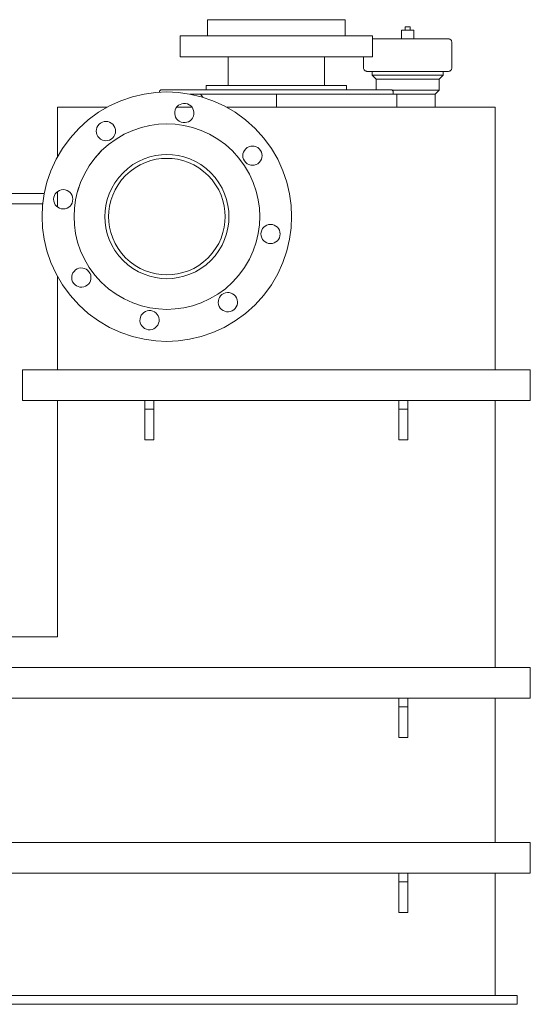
# Model space of a CAD drawing. Header units: millimetres. Extents: x -683 to 530, y -17 to 1108.
# Tile 6 of 6: x -53 to 530, y -17 to 1108. Entities that reach past the tile are written whole.
import ezdxf

# ---------------------------------------------------------------- set-up
doc = ezdxf.new("R2010")
doc.units = ezdxf.units.MM
doc.header["$MEASUREMENT"] = 0
doc.layers.add('MATERIAL 1', color=251, linetype='Continuous', true_color=0x505050)
doc.layers.add('MATERIAL 2', color=5, linetype='Continuous', true_color=0x0000ff)

msp = doc.modelspace()

# ---------------------------------------------------------------- linework, layer by layer
at = {"layer": 'MATERIAL 1', "color": 251, "linetype": 'Continuous', "lineweight": 0, "true_color": 0x505050}
for p, q in [((161.4, 1108.1), (161.7, 1108.1)), ((161.4, 1108.1), (161.4, 1089.6)), ((161.7, 1108.1), (162.7, 1108.1)), ((162.7, 1108.1), (164.5, 1108.1)), ((164.5, 1108.1), (166.9, 1108.1)), ((166.9, 1108.1), (170.2, 1108.1)), ((170.2, 1108.1), (174.2, 1108.1)), ((174.2, 1108.1), (179, 1108.1)), ((179, 1108.1), (184.4, 1108.1)), ((184.4, 1108.1), (190.4, 1108.1)), ((190.4, 1108.1), (197, 1108.1)), ((197, 1108.1), (203.9, 1108.1)), ((203.9, 1108.1), (211, 1108.1)), ((211, 1108.1), (218.3, 1108.1)), ((218.3, 1108.1), (225.6, 1108.1)), ((225.6, 1108.1), (232.9, 1108.1)), ((232.9, 1108.1), (239.9, 1108.1)), ((239.9, 1108.1), (247, 1108.1)), ((247, 1108.1), (254.2, 1108.1)), ((254.2, 1108.1), (261.5, 1108.1)), ((261.5, 1108.1), (268.8, 1108.1)), ((268.8, 1108.1), (276, 1108.1)), ((276, 1108.1), (282.9, 1108.1)), ((282.9, 1108.1), (289.4, 1108.1)), ((289.4, 1108.1), (295.4, 1108.1)), ((295.4, 1108.1), (300.9, 1108.1)), ((300.9, 1108.1), (305.6, 1108.1)), ((305.6, 1108.1), (309.7, 1108.1)), ((309.7, 1108.1), (312.9, 1108.1)), ((312.9, 1108.1), (315.4, 1108.1)), ((315.4, 1108.1), (317.1, 1108.1)), ((317.1, 1108.1), (318.1, 1108.1)), ((318.1, 1108.1), (318.4, 1108.1)), ((318.4, 1089.6), (318.4, 1108.1)), ((382.9, 1086.1), (382.9, 1096.1)), ((383, 1096.1), (382.9, 1096.1)), ((383.4, 1096.1), (383, 1096.1)), ((384.1, 1096.1), (383.4, 1096.1)), ((385, 1096.1), (384.1, 1096.1)), ((386.1, 1096.1), (385, 1096.1)), ((387.3, 1096.1), (386.1, 1096.1)), ((387, 1100.1), (386.9, 1100.1)), ((386.9, 1100.1), (386.9, 1096.1)), ((387.1, 1100.1), (387, 1100.1)), ((387.4, 1100.1), (387.1, 1100.1)), ((388.6, 1096.1), (387.3, 1096.1)), ((387.8, 1100.1), (387.4, 1100.1)), ((388.3, 1100.1), (387.8, 1100.1)), ((388.8, 1100.1), (388.3, 1100.1)), ((389.9, 1096.1), (388.6, 1096.1)), ((389.4, 1100.1), (388.8, 1100.1)), ((389.9, 1100.1), (389.4, 1100.1)), ((390.5, 1100.1), (389.9, 1100.1)), ((391.2, 1096.1), (389.9, 1096.1)), ((391, 1100.1), (390.5, 1100.1)), ((391.6, 1100.1), (391, 1100.1)), ((392.5, 1096.1), (391.2, 1096.1)), ((392, 1100.1), (391.6, 1100.1)), ((392.4, 1100.1), (392, 1100.1)), ((392.7, 1100.1), (392.4, 1100.1)), ((393.8, 1096.1), (392.5, 1096.1)), ((392.9, 1100.1), (392.7, 1100.1)), ((392.9, 1096.1), (392.9, 1100.1)), ((392.9, 1100.1), (392.9, 1100.1)), ((394.9, 1096.1), (393.8, 1096.1)), ((395.8, 1096.1), (394.9, 1096.1)), ((396.4, 1096.1), (395.8, 1096.1)), ((396.8, 1096.1), (396.4, 1096.1)), ((396.9, 1096.1), (396.8, 1096.1)), ((396.9, 1086.1), (396.9, 1096.1)), ((129.9, 1089.6), (130.4, 1089.6)), ((129.9, 1089.6), (129.9, 1065.6)), ((130.4, 1089.6), (131.8, 1089.6)), ((131.8, 1089.6), (134.2, 1089.6)), ((134.2, 1089.6), (137.6, 1089.6)), ((137.6, 1089.6), (142.2, 1089.6)), ((142.2, 1089.6), (147.9, 1089.6)), ((147.9, 1089.6), (154.5, 1089.6)), ((154.5, 1089.6), (162.1, 1089.6)), ((162.1, 1089.6), (170.6, 1089.6)), ((170.6, 1089.6), (179.7, 1089.6)), ((179.7, 1089.6), (189.4, 1089.6)), ((189.4, 1089.6), (199.4, 1089.6)), ((199.4, 1089.6), (209.7, 1089.6)), ((209.7, 1089.6), (219.9, 1089.6)), ((219.9, 1089.6), (230, 1089.6)), ((230, 1089.6), (239.9, 1089.6)), ((239.9, 1089.6), (249.8, 1089.6)), ((249.8, 1089.6), (259.9, 1089.6)), ((259.9, 1089.6), (270.2, 1089.6)), ((270.2, 1089.6), (280.4, 1089.6)), ((280.4, 1089.6), (290.4, 1089.6)), ((290.4, 1089.6), (300.1, 1089.6)), ((300.1, 1089.6), (309.3, 1089.6)), ((309.3, 1089.6), (317.7, 1089.6)), ((317.7, 1089.6), (325.3, 1089.6)), ((325.3, 1089.6), (332, 1089.6)), ((332, 1089.6), (337.6, 1089.6)), ((337.6, 1089.6), (342.2, 1089.6)), ((342.2, 1089.6), (345.7, 1089.6)), ((345.7, 1089.6), (348.1, 1089.6)), ((348.1, 1089.6), (349.5, 1089.6)), ((349.5, 1089.6), (349.9, 1089.6)), ((349.9, 1065.6), (349.9, 1089.6)), ((349.9, 1086.1), (351, 1086.1)), ((351, 1086.1), (353.8, 1086.1)), ((353.8, 1086.1), (357, 1086.1)), ((357, 1086.1), (360.6, 1086.1)), ((360.6, 1086.1), (364.5, 1086.1)), ((364.5, 1086.1), (366.7, 1086.1)), ((369.3, 1086.1), (366.7, 1086.1)), ((372.1, 1086.1), (369.3, 1086.1)), ((374.9, 1086.1), (372.1, 1086.1)), ((377.8, 1086.1), (374.9, 1086.1)), ((380.8, 1086.1), (377.8, 1086.1)), ((383.8, 1086.1), (380.8, 1086.1)), ((386.9, 1086.1), (383.8, 1086.1)), ((389.9, 1086.1), (386.9, 1086.1)), ((393, 1086.1), (389.9, 1086.1)), ((396, 1086.1), (393, 1086.1)), ((399, 1086.1), (396, 1086.1)), ((402, 1086.1), (399, 1086.1)), ((404.9, 1086.1), (402, 1086.1)), ((407.7, 1086.1), (404.9, 1086.1)), ((410.5, 1086.1), (407.7, 1086.1)), ((413.2, 1086.1), (410.5, 1086.1)), ((413.2, 1086.1), (415.4, 1086.1)), ((415.4, 1086.1), (419.2, 1086.1)), ((419.2, 1086.1), (422.8, 1086.1)), ((422.8, 1086.1), (426, 1086.1)), ((426, 1086.1), (428.8, 1086.1)), ((430.2, 1086.1), (428.8, 1086.1)), ((431.6, 1086.1), (430.2, 1086.1)), ((432.9, 1086.1), (431.6, 1086.1)), ((432.9, 1086.1), (433.2, 1086.1)), ((433.2, 1086.1), (434.6, 1086.1)), ((434.6, 1086.1), (435.6, 1086.1)), ((435.6, 1086.1), (436.2, 1086.1)), ((436.4, 1086.1), (436.2, 1086.1)), ((436.4, 1086.1), (437.2, 1086.1)), ((437.9, 1085.8), (437.2, 1086.1)), ((438.6, 1085.5), (437.9, 1085.8)), ((439.3, 1085), (438.6, 1085.5)), ((439.8, 1084.3), (439.3, 1085)), ((440.1, 1083.6), (439.8, 1084.3)), ((440.4, 1082.9), (440.1, 1083.6)), ((440.4, 1082.1), (440.4, 1082.9)), ((440.4, 1082.1), (440.4, 1053.1)), ((129.9, 1065.6), (130.4, 1065.6)), ((130.4, 1065.6), (131.8, 1065.6)), ((131.8, 1065.6), (134.2, 1065.6)), ((134.2, 1065.6), (137.6, 1065.6)), ((137.6, 1065.6), (142.2, 1065.6)), ((142.2, 1065.6), (147.9, 1065.6)), ((147.9, 1065.6), (154.5, 1065.6)), ((154.5, 1065.6), (162.1, 1065.6)), ((162.1, 1065.6), (170.6, 1065.6)), ((170.6, 1065.6), (179.7, 1065.6)), ((179.7, 1065.6), (189.4, 1065.6)), ((184.9, 1065.6), (184.9, 1033.1)), ((189.4, 1065.6), (199.4, 1065.6)), ((199.4, 1065.6), (209.7, 1065.6)), ((209.7, 1065.6), (219.9, 1065.6)), ((219.9, 1065.6), (230, 1065.6)), ((230, 1065.6), (239.9, 1065.6)), ((239.9, 1065.6), (249.8, 1065.6)), ((249.8, 1065.6), (259.9, 1065.6)), ((259.9, 1065.6), (270.2, 1065.6)), ((270.2, 1065.6), (280.4, 1065.6)), ((280.4, 1065.6), (290.4, 1065.6)), ((290.4, 1065.6), (300.1, 1065.6)), ((294.9, 1033.1), (294.9, 1065.6)), ((300.1, 1065.6), (309.3, 1065.6)), ((309.3, 1065.6), (317.7, 1065.6)), ((317.7, 1065.6), (325.3, 1065.6)), ((325.3, 1065.6), (332, 1065.6)), ((332, 1065.6), (337.6, 1065.6)), ((337.6, 1065.6), (342.2, 1065.6)), ((339.4, 1053.1), (339.4, 1065.6)), ((342.2, 1065.6), (345.7, 1065.6)), ((345.7, 1065.6), (348.1, 1065.6)), ((348.1, 1065.6), (349.5, 1065.6)), ((349.5, 1065.6), (349.9, 1065.6)), ((339.5, 1052.4), (339.4, 1053.1)), ((339.7, 1051.7), (339.5, 1052.4)), ((340.1, 1050.9), (339.7, 1051.7)), ((340.6, 1050.3), (340.1, 1050.9)), ((341.2, 1049.8), (340.6, 1050.3)), ((342, 1049.4), (341.2, 1049.8)), ((342.7, 1049.2), (342, 1049.4)), ((342.7, 1049.2), (343.4, 1049.1)), ((343.5, 1049.1), (343.4, 1049.1)), ((343.6, 1049.1), (343.5, 1049.1)), ((344.2, 1049.1), (343.6, 1049.1)), ((345.2, 1049.1), (344.2, 1049.1)), ((346.7, 1049.1), (345.2, 1049.1)), ((346.7, 1049.1), (348.2, 1049.1)), ((349.7, 1049.1), (348.2, 1049.1)), ((349.4, 1044.6), (349.4, 1049.1)), ((351, 1049.1), (349.7, 1049.1)), ((353.8, 1049.1), (351, 1049.1)), ((357, 1049.1), (353.8, 1049.1)), ((360.6, 1049.1), (357, 1049.1)), ((364.5, 1049.1), (360.6, 1049.1)), ((366.7, 1049.1), (364.5, 1049.1)), ((369.3, 1049.1), (366.7, 1049.1)), ((372.1, 1049.1), (369.3, 1049.1)), ((374.9, 1049.1), (372.1, 1049.1)), ((377.8, 1049.1), (374.9, 1049.1)), ((380.8, 1049.1), (377.8, 1049.1)), ((383.8, 1049.1), (380.8, 1049.1)), ((386.9, 1049.1), (383.8, 1049.1)), ((389.9, 1049.1), (386.9, 1049.1)), ((393, 1049.1), (389.9, 1049.1)), ((396, 1049.1), (393, 1049.1)), ((399, 1049.1), (396, 1049.1)), ((402, 1049.1), (399, 1049.1)), ((404.9, 1049.1), (402, 1049.1)), ((407.7, 1049.1), (404.9, 1049.1)), ((410.5, 1049.1), (407.7, 1049.1)), ((413.2, 1049.1), (410.5, 1049.1)), ((415.4, 1049.1), (413.2, 1049.1)), ((419.2, 1049.1), (415.4, 1049.1)), ((422.8, 1049.1), (419.2, 1049.1)), ((426, 1049.1), (422.8, 1049.1)), ((428.8, 1049.1), (426, 1049.1)), ((428.8, 1049.1), (430.2, 1049.1)), ((431.6, 1049.1), (430.2, 1049.1)), ((430.4, 1049.1), (430.4, 1044.6)), ((432.9, 1049.1), (431.6, 1049.1)), ((433.2, 1049.1), (432.9, 1049.1)), ((434.6, 1049.1), (433.2, 1049.1)), ((435.6, 1049.1), (434.6, 1049.1)), ((436.2, 1049.1), (435.6, 1049.1)), ((436.2, 1049.1), (436.4, 1049.1)), ((437.2, 1049.2), (436.4, 1049.1)), ((437.2, 1049.2), (437.9, 1049.4)), ((437.9, 1049.4), (438.6, 1049.8)), ((438.6, 1049.8), (439.3, 1050.3)), ((439.3, 1050.3), (439.8, 1050.9)), ((439.8, 1050.9), (440.1, 1051.7)), ((440.1, 1051.7), (440.4, 1052.4)), ((440.4, 1052.4), (440.4, 1053.1)), ((349.6, 1044.6), (349.4, 1044.6)), ((349.4, 1044.6), (353.9, 1040.1)), ((350.2, 1044.6), (349.6, 1044.6)), ((351.2, 1044.6), (350.2, 1044.6)), ((352.6, 1044.6), (351.2, 1044.6)), ((354.2, 1044.6), (352.6, 1044.6)), ((353.9, 1040.1), (353.9, 1028.1)), ((354.1, 1040.1), (353.9, 1040.1)), ((354.5, 1040.1), (354.1, 1040.1)), ((356.2, 1044.6), (354.2, 1044.6)), ((355.3, 1040.1), (354.5, 1040.1)), ((356.5, 1040.1), (355.3, 1040.1)), ((358.5, 1044.6), (356.2, 1044.6)), ((357.9, 1040.1), (356.5, 1040.1)), ((359.8, 1040.1), (357.9, 1040.1)), ((361.2, 1044.6), (358.5, 1044.6)), ((362, 1040.1), (359.8, 1040.1)), ((364.1, 1044.6), (361.2, 1044.6)), ((364.5, 1040.1), (362, 1040.1)), ((367.4, 1044.6), (364.1, 1044.6)), ((365.8, 1040.1), (364.5, 1040.1)), ((367.2, 1040.1), (365.8, 1040.1)), ((368.7, 1040.1), (367.2, 1040.1)), ((370.9, 1044.6), (367.4, 1044.6)), ((370.2, 1040.1), (368.7, 1040.1)), ((373.4, 1040.1), (370.2, 1040.1)), ((374.5, 1044.6), (370.9, 1044.6)), ((376.7, 1040.1), (373.4, 1040.1)), ((378.3, 1044.6), (374.5, 1044.6)), ((380, 1040.1), (376.7, 1040.1)), ((382.2, 1044.6), (378.3, 1044.6)), ((383.4, 1040.1), (380, 1040.1)), ((386.1, 1044.6), (382.2, 1044.6)), ((386.7, 1040.1), (383.4, 1040.1)), ((389.9, 1044.6), (386.1, 1044.6)), ((389.9, 1040.1), (386.7, 1040.1)), ((393.6, 1044.6), (389.9, 1044.6)), ((393.2, 1040.1), (389.9, 1040.1)), ((396.5, 1040.1), (393.2, 1040.1)), ((397.3, 1044.6), (393.6, 1044.6)), ((399.8, 1040.1), (396.5, 1040.1)), ((401.1, 1044.6), (397.3, 1044.6)), ((403.2, 1040.1), (399.8, 1040.1)), ((404.8, 1044.6), (401.1, 1044.6)), ((406.5, 1040.1), (403.2, 1040.1)), ((408.5, 1044.6), (404.8, 1044.6)), ((409.6, 1040.1), (406.5, 1040.1)), ((412.1, 1044.6), (408.5, 1044.6)), ((412.6, 1040.1), (409.6, 1040.1)), ((415.5, 1044.6), (412.1, 1044.6)), ((415.4, 1040.1), (412.6, 1040.1)), ((416.7, 1040.1), (415.4, 1040.1)), ((418.6, 1044.6), (415.5, 1044.6)), ((417.9, 1040.1), (416.7, 1040.1)), ((419, 1040.1), (417.9, 1040.1)), ((420, 1044.6), (418.6, 1044.6)), ((420.1, 1040.1), (419, 1040.1)), ((421.4, 1044.6), (420, 1044.6)), ((421.9, 1040.1), (420.1, 1040.1)), ((422.6, 1044.6), (421.4, 1044.6)), ((423.4, 1040.1), (421.9, 1040.1)), ((423.8, 1044.6), (422.6, 1044.6)), ((424.5, 1040.1), (423.4, 1040.1)), ((425.9, 1044.6), (423.8, 1044.6)), ((425.3, 1040.1), (424.5, 1040.1)), ((425.8, 1040.1), (425.3, 1040.1)), ((425.9, 1040.1), (425.8, 1040.1)), ((430.4, 1044.6), (425.9, 1040.1)), ((427.6, 1044.6), (425.9, 1044.6)), ((425.9, 1027.6), (425.9, 1040.1)), ((428.9, 1044.6), (427.6, 1044.6)), ((429.7, 1044.6), (428.9, 1044.6)), ((430.3, 1044.6), (429.7, 1044.6)), ((430.4, 1044.6), (430.3, 1044.6)), ((89, 1023.2), (102.1, 1025)), ((102.1, 1025), (114.9, 1025.6)), ((106.4, 1025.6), (106.5, 1026.1)), ((106.4, 1025.2), (106.4, 1025.6)), ((106.5, 1026.1), (106.6, 1026.5)), ((106.6, 1026.5), (106.8, 1027)), ((106.8, 1027), (107.2, 1027.4)), ((107.2, 1027.4), (107.6, 1027.7)), ((107.6, 1027.7), (108, 1027.9)), ((108, 1027.9), (108.5, 1028.1)), ((108.5, 1028.1), (108.9, 1028.1)), ((108.9, 1028.1), (109.5, 1028.1)), ((109.5, 1028.1), (111.1, 1028.1)), ((111.1, 1028.1), (114, 1028.1)), ((114, 1028.1), (118.1, 1028.1)), ((114.9, 1025.6), (127.7, 1025)), ((118.1, 1028.1), (123.6, 1028.1)), ((123.6, 1028.1), (130.3, 1028.1)), ((127.7, 1025), (140.9, 1023.2)), ((130.3, 1028.1), (138.2, 1028.1)), ((138.2, 1028.1), (147.3, 1028.1)), ((157.4, 1028.1), (147.3, 1028.1)), ((157.4, 1028.1), (167.1, 1028.1)), ((159.9, 1033.1), (160.2, 1033.1)), ((159.9, 1033.1), (159.9, 1028.1)), ((160.2, 1033.1), (161.3, 1033.1)), ((161.3, 1033.1), (163, 1033.1)), ((163, 1033.1), (165.5, 1033.1)), ((165.5, 1033.1), (168.9, 1033.1)), ((168.2, 1028.1), (167.1, 1028.1)), ((168.2, 1028.1), (179.8, 1028.1)), ((168.9, 1033.1), (173, 1033.1)), ((173, 1033.1), (177.8, 1033.1)), ((177.8, 1033.1), (183.4, 1033.1)), ((179.8, 1028.1), (191.7, 1028.1)), ((183.4, 1033.1), (189.5, 1033.1)), ((189.5, 1033.1), (196.1, 1033.1)), ((201.9, 1028.1), (191.7, 1028.1)), ((196.1, 1033.1), (203.2, 1033.1)), ((214.4, 1028.1), (201.9, 1028.1)), ((203.2, 1033.1), (210.5, 1033.1)), ((210.5, 1033.1), (217.9, 1033.1)), ((227.1, 1028.1), (214.4, 1028.1)), ((217.9, 1033.1), (225.4, 1033.1)), ((225.4, 1033.1), (232.7, 1033.1)), ((239.9, 1028.1), (227.1, 1028.1)), ((232.7, 1033.1), (239.9, 1033.1)), ((239.9, 1033.1), (247.1, 1033.1)), ((252.8, 1028.1), (239.9, 1028.1)), ((247.1, 1033.1), (254.5, 1033.1)), ((265.5, 1028.1), (252.8, 1028.1)), ((254.5, 1033.1), (261.9, 1033.1)), ((261.9, 1033.1), (269.4, 1033.1)), ((278, 1028.1), (265.5, 1028.1)), ((269.4, 1033.1), (276.7, 1033.1)), ((276.7, 1033.1), (283.7, 1033.1)), ((278, 1028.1), (288.1, 1028.1)), ((283.7, 1033.1), (290.3, 1033.1)), ((288.1, 1028.1), (300.1, 1028.1)), ((290.3, 1033.1), (296.5, 1033.1)), ((296.5, 1033.1), (302, 1033.1)), ((300.1, 1028.1), (311.6, 1028.1)), ((302, 1033.1), (306.9, 1033.1)), ((306.9, 1033.1), (311, 1033.1)), ((311, 1033.1), (314.3, 1033.1)), ((312.7, 1028.1), (311.6, 1028.1)), ((312.7, 1028.1), (322.5, 1028.1)), ((314.3, 1033.1), (316.8, 1033.1)), ((316.8, 1033.1), (318.6, 1033.1)), ((318.6, 1033.1), (319.6, 1033.1)), ((319.6, 1033.1), (319.9, 1033.1)), ((319.9, 1028.1), (319.9, 1033.1)), ((332.6, 1028.1), (322.5, 1028.1)), ((332.6, 1028.1), (341.6, 1028.1)), ((341.6, 1028.1), (349.6, 1028.1)), ((349.6, 1028.1), (356.3, 1028.1)), ((356.3, 1028.1), (361.7, 1028.1)), ((361.7, 1028.1), (365.9, 1028.1)), ((365.9, 1028.1), (368.7, 1028.1)), ((368.7, 1028.1), (370.4, 1028.1)), ((370.4, 1028.1), (370.9, 1028.1)), ((371.4, 1028.1), (370.9, 1028.1)), ((371.8, 1027.9), (371.4, 1028.1)), ((372.3, 1027.7), (371.8, 1027.9)), ((372.7, 1027.4), (372.3, 1027.7)), ((373, 1027.6), (372.4, 1027.6)), ((373, 1027), (372.7, 1027.4)), ((376.2, 1027.6), (373, 1027.6)), ((373.2, 1026.5), (373, 1027)), ((373.4, 1026.1), (373.2, 1026.5)), ((373.4, 1026.1), (373.4, 1025.6)), ((373.4, 1025.6), (373.4, 1023.1)), ((379.6, 1027.6), (376.2, 1027.6)), ((383.1, 1027.6), (379.6, 1027.6)), ((386.5, 1027.6), (383.1, 1027.6)), ((389.9, 1027.6), (386.5, 1027.6)), ((393.2, 1027.6), (389.9, 1027.6)), ((396.5, 1027.6), (393.2, 1027.6)), ((399.8, 1027.6), (396.5, 1027.6)), ((403.2, 1027.6), (399.8, 1027.6)), ((406.5, 1027.6), (403.2, 1027.6)), ((409.6, 1027.6), (406.5, 1027.6)), ((412.6, 1027.6), (409.6, 1027.6)), ((415.4, 1027.6), (412.6, 1027.6)), ((416.7, 1027.6), (415.4, 1027.6)), ((417.9, 1027.6), (416.7, 1027.6)), ((419, 1027.6), (417.9, 1027.6)), ((420.1, 1027.6), (419, 1027.6)), ((421.9, 1027.6), (420.1, 1027.6)), ((421.4, 1023.1), (425.9, 1027.6)), ((423.4, 1027.6), (421.9, 1027.6)), ((424.5, 1027.6), (423.4, 1027.6)), ((425.3, 1027.6), (424.5, 1027.6)), ((425.8, 1027.6), (425.3, 1027.6)), ((425.9, 1027.6), (425.8, 1027.6)), ((49.5, 1009.7), (62.5, 1015.6)), ((62.5, 1015.6), (75.7, 1020.1)), ((75.7, 1020.1), (89, 1023.2)), ((140.9, 1023.2), (154.1, 1020.1)), ((142.7, 1023.1), (141.4, 1023.1)), ((153.3, 1023.1), (142.7, 1023.1)), ((153.3, 1023.1), (156, 1019.5)), ((164.7, 1023.1), (153.3, 1023.1)), ((154.1, 1020.1), (167.4, 1015.6)), ((176.8, 1023.1), (164.7, 1023.1)), ((167.4, 1015.6), (180.4, 1009.7)), ((189.3, 1023.1), (176.8, 1023.1)), ((202.1, 1023.1), (189.3, 1023.1)), ((214.9, 1023.1), (202.1, 1023.1)), ((227.6, 1023.1), (214.9, 1023.1)), ((239.9, 1023.1), (227.6, 1023.1)), ((239.9, 1008.1), (239.9, 1023.1)), ((252.3, 1023.1), (239.9, 1023.1)), ((264.9, 1023.1), (252.3, 1023.1)), ((277.8, 1023.1), (264.9, 1023.1)), ((290.5, 1023.1), (277.8, 1023.1)), ((303.1, 1023.1), (290.5, 1023.1)), ((315.2, 1023.1), (303.1, 1023.1)), ((326.6, 1023.1), (315.2, 1023.1)), ((337.2, 1023.1), (326.6, 1023.1)), ((346.7, 1023.1), (337.2, 1023.1)), ((355, 1023.1), (346.7, 1023.1)), ((362.1, 1023.1), (355, 1023.1)), ((367.8, 1023.1), (362.1, 1023.1)), ((372.1, 1023.1), (367.8, 1023.1)), ((375.1, 1023.1), (372.1, 1023.1)), ((376.9, 1023.1), (375.1, 1023.1)), ((377.4, 1023.1), (376.9, 1023.1)), ((378.3, 1023.1), (377.4, 1023.1)), ((377.4, 1008.1), (377.4, 1023.1)), ((381.3, 1023.1), (378.3, 1023.1)), ((384.2, 1023.1), (381.3, 1023.1)), ((387.1, 1023.1), (384.2, 1023.1)), ((389.9, 1023.1), (387.1, 1023.1)), ((392.8, 1023.1), (389.9, 1023.1)), ((395.7, 1023.1), (392.8, 1023.1)), ((398.6, 1023.1), (395.7, 1023.1)), ((401.5, 1023.1), (398.6, 1023.1)), ((404.4, 1023.1), (401.5, 1023.1)), ((407.2, 1023.1), (404.4, 1023.1)), ((409.8, 1023.1), (407.2, 1023.1)), ((412.2, 1023.1), (409.8, 1023.1)), ((413.3, 1023.1), (412.2, 1023.1)), ((414.4, 1023.1), (413.3, 1023.1)), ((415.4, 1023.1), (414.4, 1023.1)), ((416.3, 1023.1), (415.4, 1023.1)), ((417.9, 1023.1), (416.3, 1023.1)), ((419.2, 1023.1), (417.9, 1023.1)), ((420.2, 1023.1), (419.2, 1023.1)), ((420.9, 1023.1), (420.2, 1023.1)), ((421.3, 1023.1), (420.9, 1023.1)), ((421.4, 1023.1), (421.3, 1023.1)), ((421.4, 1008.1), (421.4, 1023.1)), ((-10.1, 951.3), (-10.1, 1008.1)), ((-10.1, 1008.1), (46.8, 1008.1)), ((25.1, 993.8), (36.9, 1002.4)), ((36.9, 1002.4), (49.5, 1009.7)), ((124.4, 1005.1), (123.8, 1002.9)), ((123.8, 1002.9), (123.8, 1000.6)), ((125.3, 1007.1), (124.4, 1005.1)), ((126.6, 1008.9), (125.3, 1007.1)), ((126.1, 1008.1), (143.5, 1008.1)), ((128.2, 1010.3), (126.6, 1008.9)), ((129.9, 1011.4), (128.2, 1010.3)), ((131.8, 1012.1), (129.9, 1011.4)), ((133.9, 1012.4), (131.8, 1012.1)), ((136.1, 1012.4), (133.9, 1012.4)), ((138.3, 1011.9), (136.1, 1012.4)), ((140.4, 1010.9), (138.3, 1011.9)), ((142.2, 1009.6), (140.4, 1010.9)), ((143.6, 1008), (142.2, 1009.6)), ((144.6, 1006.3), (143.6, 1008)), ((145.4, 1004.4), (144.6, 1006.3)), ((145.7, 1002.3), (145.4, 1004.4)), ((145.7, 1000.1), (145.7, 1002.3)), ((180.4, 1009.7), (192.9, 1002.4)), ((183.1, 1008.1), (489.9, 1008.1)), ((192.9, 1002.4), (204.7, 993.8)), ((489.9, 1008.1), (489.9, 708.1)), ((14.2, 983.9), (25.1, 993.8)), ((39.2, 990), (37.5, 988.6)), ((41.2, 991.1), (39.2, 990)), ((43.3, 991.7), (41.2, 991.1)), ((45.3, 991.8), (43.3, 991.7)), ((47.3, 991.7), (45.3, 991.8)), ((49.3, 991.1), (47.3, 991.7)), ((51.3, 990), (49.3, 991.1)), ((53, 988.6), (51.3, 990)), ((123.8, 1000.6), (124.2, 998.5)), ((124.2, 998.5), (124.9, 996.7)), ((124.9, 996.7), (125.9, 994.9)), ((125.9, 994.9), (127.3, 993.4)), ((127.3, 993.4), (129.1, 992)), ((129.1, 992), (131.2, 991.1)), ((131.2, 991.1), (133.4, 990.6)), ((133.4, 990.6), (135.6, 990.5)), ((135.6, 990.5), (137.7, 990.9)), ((137.7, 990.9), (139.6, 991.6)), ((139.6, 991.6), (141.3, 992.6)), ((141.3, 992.6), (142.9, 994.1)), ((142.9, 994.1), (144.2, 995.8)), ((144.2, 995.8), (145.2, 997.9)), ((145.2, 997.9), (145.7, 1000.1)), ((204.7, 993.8), (215.7, 983.9)), ((4.3, 972.9), (14.2, 983.9)), ((34.4, 982.8), (34.3, 980.8)), ((34.3, 980.8), (34.4, 978.8)), ((35, 984.9), (34.4, 982.8)), ((34.4, 978.8), (35, 976.8)), ((36.1, 986.9), (35, 984.9)), ((37.5, 988.6), (36.1, 986.9)), ((54.5, 986.9), (53, 988.6)), ((55.5, 984.9), (54.5, 986.9)), ((56.1, 982.8), (55.5, 984.9)), ((55.5, 976.8), (56.1, 978.8)), ((56.3, 980.8), (56.1, 982.8)), ((56.1, 978.8), (56.3, 980.8)), ((66.2, 977.3), (75.9, 981.7)), ((75.9, 981.7), (85.8, 985)), ((85.8, 985), (95.6, 987.4)), ((95.6, 987.4), (105.4, 988.7)), ((105.4, 988.7), (114.9, 989.1)), ((114.9, 989.1), (124.4, 988.7)), ((124.4, 988.7), (134.2, 987.4)), ((134.2, 987.4), (144.1, 985)), ((144.1, 985), (153.9, 981.7)), ((153.9, 981.7), (163.6, 977.3)), ((215.7, 983.9), (225.6, 972.9)), ((-4.3, 961.1), (4.3, 972.9)), ((35, 976.8), (36.1, 974.8)), ((36.1, 974.8), (37.5, 973.1)), ((37.5, 973.1), (39.2, 971.6)), ((39.2, 971.6), (41.2, 970.6)), ((41.2, 970.6), (43.3, 970)), ((43.3, 970), (45.3, 969.8)), ((45.3, 969.8), (47.3, 970)), ((47.3, 970), (49.3, 970.6)), ((48.1, 965.4), (56.9, 971.8)), ((49.3, 970.6), (51.3, 971.6)), ((51.3, 971.6), (53, 973.1)), ((53, 973.1), (54.5, 974.8)), ((54.5, 974.8), (55.5, 976.8)), ((56.9, 971.8), (66.2, 977.3)), ((163.6, 977.3), (172.9, 971.8)), ((172.9, 971.8), (181.7, 965.4)), ((225.6, 972.9), (234.2, 961.1)), ((-11.7, 948.6), (-4.3, 961.1)), ((32.6, 949.9), (40, 958.1)), ((39.9, 958), (32.6, 949.9)), ((40, 958.1), (48.1, 965.4)), ((181.7, 965.4), (189.9, 958.1)), ((189.9, 958.1), (197.2, 949.9)), ((202.4, 956.8), (201.8, 954.8)), ((203.4, 958.8), (202.4, 956.8)), ((204.9, 960.6), (203.4, 958.8)), ((206.6, 962), (204.9, 960.6)), ((208.6, 963), (206.6, 962)), ((210.6, 963.6), (208.6, 963)), ((212.6, 963.8), (210.6, 963.6)), ((214.6, 963.6), (212.6, 963.8)), ((216.7, 963), (214.6, 963.6)), ((218.7, 962), (216.7, 963)), ((220.4, 960.6), (218.7, 962)), ((221.8, 958.8), (220.4, 960.6)), ((222.9, 956.8), (221.8, 958.8)), ((223.5, 954.8), (222.9, 956.8)), ((234.2, 961.1), (241.5, 948.6)), ((-17.6, 935.6), (-11.7, 948.6)), ((32.6, 949.9), (26.2, 941.2)), ((26.2, 941.1), (32.6, 949.9)), ((82.4, 946.1), (76.1, 942.5)), ((88.8, 949), (82.4, 946.1)), ((84.3, 942.3), (90.4, 945)), ((95.4, 951.3), (88.8, 949)), ((90.4, 945), (96.6, 947.1)), ((102, 952.8), (95.4, 951.3)), ((96.6, 947.1), (102.8, 948.6)), ((108.6, 953.7), (102, 952.8)), ((102.8, 948.6), (108.9, 949.4)), ((114.9, 954), (108.6, 953.7)), ((108.9, 949.4), (114.9, 949.7)), ((121.3, 953.7), (114.9, 954)), ((114.9, 949.7), (120.9, 949.4)), ((120.9, 949.4), (127, 948.6)), ((127.8, 952.8), (121.3, 953.7)), ((127, 948.6), (133.2, 947.1)), ((134.4, 951.3), (127.8, 952.8)), ((133.2, 947.1), (139.4, 945)), ((141, 949), (134.4, 951.3)), ((139.4, 945), (145.5, 942.3)), ((147.5, 946.1), (141, 949)), ((153.7, 942.5), (147.5, 946.1)), ((197.2, 949.9), (203.6, 941.1)), ((201.8, 954.8), (201.6, 952.8)), ((201.6, 952.8), (201.8, 950.8)), ((201.8, 950.8), (202.4, 948.7)), ((202.4, 948.7), (203.4, 946.8)), ((203.4, 946.8), (204.9, 945)), ((204.9, 945), (206.6, 943.6)), ((218.7, 943.6), (220.4, 945)), ((220.4, 945), (221.8, 946.8)), ((221.8, 946.8), (222.9, 948.7)), ((222.9, 948.7), (223.5, 950.8)), ((223.6, 952.8), (223.5, 954.8)), ((223.5, 950.8), (223.6, 952.8)), ((241.5, 948.6), (247.4, 935.6)), ((-22.1, 922.3), (-17.6, 935.6)), ((20.8, 931.8), (26.2, 941.1)), ((70.2, 938.2), (64.8, 933.3)), ((67.8, 930.2), (73, 934.8)), ((76.1, 942.5), (70.2, 938.2)), ((73, 934.8), (78.5, 938.8)), ((78.5, 938.8), (84.3, 942.3)), ((145.5, 942.3), (151.4, 938.8)), ((151.4, 938.8), (156.9, 934.8)), ((159.6, 938.2), (153.7, 942.5)), ((156.9, 934.8), (162, 930.2)), ((165.1, 933.3), (159.6, 938.2)), ((203.6, 941.1), (209.1, 931.8)), ((206.6, 943.6), (208.6, 942.6)), ((208.6, 942.6), (210.6, 942)), ((210.6, 942), (212.6, 941.8)), ((212.6, 941.8), (214.6, 942)), ((214.6, 942), (216.7, 942.6)), ((216.7, 942.6), (218.7, 943.6)), ((247.4, 935.6), (251.9, 922.3)), ((16.4, 922.1), (20.8, 931.8)), ((16.4, 922.1), (20.7, 931.7)), ((59.9, 927.8), (55.6, 921.9)), ((59.2, 919.6), (63.2, 925.1)), ((64.8, 933.3), (59.9, 927.8)), ((63.2, 925.1), (67.8, 930.2)), ((162, 930.2), (166.6, 925.1)), ((170, 927.8), (165.1, 933.3)), ((166.6, 925.1), (170.6, 919.6)), ((174.3, 921.9), (170, 927.8)), ((209.1, 931.8), (213.5, 922.1)), ((-25.2, 909.1), (-22.1, 922.3)), ((-9.7, 912), (-11.2, 910.7)), ((-10.1, 894.2), (-10.1, 911.7)), ((-7.8, 913.1), (-9.7, 912)), ((-5.7, 913.7), (-7.8, 913.1)), ((-3.4, 914), (-5.7, 913.7)), ((-1.2, 913.7), (-3.4, 914)), ((0.9, 913.1), (-1.2, 913.7)), ((2.8, 912), (0.9, 913.1)), ((4.4, 910.7), (2.8, 912)), ((10.7, 902.4), (13, 912.3)), ((13, 912.3), (16.4, 922.1)), ((13, 912.3), (13.1, 912.4)), ((16.4, 922.1), (13.1, 912.4)), ((51.9, 915.7), (49, 909.2)), ((55.6, 921.9), (51.9, 915.7)), ((53, 907.6), (55.8, 913.7)), ((55.8, 913.7), (59.2, 919.6)), ((170.6, 919.6), (174.1, 913.7)), ((174.1, 913.7), (176.8, 907.6)), ((177.9, 915.7), (174.3, 921.9)), ((180.8, 909.2), (177.9, 915.7)), ((213.5, 922.1), (216.8, 912.3)), ((216.8, 912.3), (219.2, 902.4)), ((251.9, 922.3), (255, 909.1)), ((-27, 895.9), (-25.2, 909.1)), ((-14.2, 905.2), (-14.4, 903)), ((-14.4, 903), (-14.2, 900.7)), ((-13.5, 907.3), (-14.2, 905.2)), ((-14.2, 900.7), (-13.5, 898.6)), ((-12.5, 909.2), (-13.5, 907.3)), ((-11.2, 910.7), (-12.5, 909.2)), ((5.6, 909.2), (4.4, 910.7)), ((6.7, 907.3), (5.6, 909.2)), ((7.3, 905.2), (6.7, 907.3)), ((6.7, 898.6), (7.3, 900.7)), ((7.6, 903), (7.3, 905.2)), ((7.3, 900.7), (7.6, 903)), ((9.4, 892.6), (10.7, 902.4)), ((46.8, 902.6), (45.2, 896)), ((49, 909.2), (46.8, 902.6)), ((49.5, 895.2), (50.9, 901.4)), ((50.9, 901.4), (53, 907.6)), ((176.8, 907.6), (178.9, 901.4)), ((178.9, 901.4), (180.4, 895.2)), ((183.1, 902.6), (180.8, 909.2)), ((184.6, 896), (183.1, 902.6)), ((219.2, 902.4), (220.5, 892.6)), ((255, 909.1), (256.8, 895.9)), ((-27.6, 883.1), (-27, 895.9)), ((-13.5, 898.6), (-12.5, 896.7)), ((-12.5, 896.7), (-11.2, 895.2)), ((-11.2, 895.2), (-9.7, 893.9)), ((-9.7, 893.9), (-7.8, 892.9)), ((-7.8, 892.9), (-5.7, 892.2)), ((-5.7, 892.2), (-3.4, 892)), ((-3.4, 892), (-1.2, 892.2)), ((-1.2, 892.2), (0.9, 892.9)), ((0.9, 892.9), (2.8, 893.9)), ((2.8, 893.9), (4.4, 895.2)), ((4.4, 895.2), (5.6, 896.7)), ((5.6, 896.7), (6.7, 898.6)), ((8.9, 883.1), (9.4, 892.6)), ((44.3, 889.5), (44, 883.1)), ((45.2, 896), (44.3, 889.5)), ((48.3, 883.1), (48.6, 889.1)), ((48.6, 889.1), (49.5, 895.2)), ((180.4, 895.2), (181.2, 889.1)), ((181.2, 889.1), (181.5, 883.1)), ((185.5, 889.5), (184.6, 896)), ((185.8, 883.1), (185.5, 889.5)), ((220.5, 892.6), (220.9, 883.1)), ((256.8, 895.9), (257.4, 883.1)), ((-27, 870.3), (-27.6, 883.1)), ((9.4, 873.6), (8.9, 883.1)), ((44, 883.1), (44.3, 876.8)), ((48.6, 877.1), (48.3, 883.1)), ((181.5, 883.1), (181.2, 877.1)), ((185.5, 876.8), (185.8, 883.1)), ((220.9, 883.1), (220.5, 873.6)), ((257.4, 883.1), (256.8, 870.3)), ((-25.2, 857.2), (-27, 870.3)), ((10.7, 863.8), (9.4, 873.6)), ((44.3, 876.8), (45.2, 870.2)), ((45.2, 870.2), (46.8, 863.6)), ((49.5, 871), (48.6, 877.1)), ((50.9, 864.8), (49.5, 871)), ((180.4, 871), (178.9, 864.8)), ((181.2, 877.1), (180.4, 871)), ((183.1, 863.6), (184.6, 870.2)), ((184.6, 870.2), (185.5, 876.8)), ((220.5, 873.6), (219.2, 863.8)), ((223.2, 867.7), (222.5, 865.5)), ((224.2, 869.5), (223.2, 867.7)), ((225.5, 871.1), (224.2, 869.5)), ((227, 872.4), (225.5, 871.1)), ((228.9, 873.4), (227, 872.4)), ((231, 874.1), (228.9, 873.4)), ((233.3, 874.3), (231, 874.1)), ((235.5, 874.1), (233.3, 874.3)), ((237.6, 873.4), (235.5, 874.1)), ((239.5, 872.4), (237.6, 873.4)), ((241.1, 871.1), (239.5, 872.4)), ((242.3, 869.5), (241.1, 871.1)), ((243.4, 867.7), (242.3, 869.5)), ((244, 865.5), (243.4, 867.7)), ((256.8, 870.3), (255, 857.2)), ((-22.1, 843.9), (-25.2, 857.2)), ((13, 854), (10.7, 863.8)), ((46.8, 863.6), (49, 857)), ((49, 857), (51.9, 850.6)), ((53, 858.6), (50.9, 864.8)), ((55.8, 852.5), (53, 858.6)), ((176.8, 858.6), (174.1, 852.5)), ((178.9, 864.8), (176.8, 858.6)), ((177.9, 850.6), (180.8, 857)), ((180.8, 857), (183.1, 863.6)), ((219.2, 863.8), (216.8, 854)), ((222.5, 865.5), (222.3, 863.3)), ((222.3, 863.3), (222.5, 861)), ((222.5, 861), (223.2, 858.9)), ((223.2, 858.9), (224.2, 857.1)), ((224.2, 857.1), (225.5, 855.5)), ((225.5, 855.5), (227, 854.2)), ((239.5, 854.2), (241.1, 855.5)), ((241.1, 855.5), (242.3, 857.1)), ((242.3, 857.1), (243.4, 858.9)), ((243.4, 858.9), (244, 861)), ((244.3, 863.3), (244, 865.5)), ((244, 861), (244.3, 863.3)), ((255, 857.2), (251.9, 843.9)), ((-17.6, 830.7), (-22.1, 843.9)), ((16.4, 844.1), (13, 854)), ((20.8, 834.4), (16.4, 844.1)), ((51.9, 850.6), (55.6, 844.3)), ((55.6, 844.3), (59.9, 838.4)), ((59.2, 846.7), (55.8, 852.5)), ((63.2, 841.2), (59.2, 846.7)), ((170.6, 846.7), (166.6, 841.2)), ((170, 838.4), (174.3, 844.3)), ((174.1, 852.5), (170.6, 846.7)), ((174.3, 844.3), (177.9, 850.6)), ((213.5, 844.1), (209.1, 834.4)), ((216.8, 854), (213.5, 844.1)), ((227, 854.2), (228.9, 853.2)), ((228.9, 853.2), (231, 852.5)), ((231, 852.5), (233.3, 852.3)), ((233.3, 852.3), (235.5, 852.5)), ((235.5, 852.5), (237.6, 853.2)), ((237.6, 853.2), (239.5, 854.2)), ((251.9, 843.9), (247.4, 830.7)), ((26.2, 825.1), (20.8, 834.4)), ((59.9, 838.4), (64.8, 833)), ((67.8, 836), (63.2, 841.2)), ((64.8, 833), (70.2, 828.1)), ((73, 831.4), (67.8, 836)), ((162, 836), (156.9, 831.4)), ((159.6, 828.1), (165.1, 833)), ((166.6, 841.2), (162, 836)), ((165.1, 833), (170, 838.4)), ((209.1, 834.4), (203.6, 825.1)), ((-11.7, 817.7), (-17.6, 830.7)), ((10.5, 822.2), (8.9, 820.6)), ((12.4, 823.4), (10.5, 822.2)), ((14.5, 824.1), (12.4, 823.4)), ((16.7, 824.5), (14.5, 824.1)), ((18.8, 824.3), (16.7, 824.5)), ((20.8, 823.9), (18.8, 824.3)), ((22.6, 823), (20.8, 823.9)), ((24.4, 821.8), (22.6, 823)), ((25.9, 820.2), (24.4, 821.8)), ((32.6, 816.3), (26.2, 825.1)), ((70.2, 828.1), (76.1, 823.8)), ((78.5, 827.4), (73, 831.4)), ((76.1, 823.8), (82.4, 820.1)), ((84.3, 824), (78.5, 827.4)), ((90.4, 821.2), (84.3, 824)), ((145.5, 824), (139.4, 821.2)), ((151.4, 827.4), (145.5, 824)), ((147.5, 820.1), (153.7, 823.8)), ((156.9, 831.4), (151.4, 827.4)), ((153.7, 823.8), (159.6, 828.1)), ((203.6, 825.1), (197.2, 816.3)), ((247.4, 830.7), (241.5, 817.7)), ((-4.3, 805.1), (-11.7, 817.7)), ((-10.1, 708.1), (-10.1, 815)), ((6.3, 815.1), (6.2, 813)), ((6.2, 813), (6.5, 810.8)), ((6.8, 817.1), (6.3, 815.1)), ((6.5, 810.8), (7.3, 808.6)), ((7.6, 818.9), (6.8, 817.1)), ((8.9, 820.6), (7.6, 818.9)), ((27.1, 818.3), (25.9, 820.2)), ((27.9, 816.2), (27.1, 818.3)), ((27.6, 809.9), (28.1, 811.8)), ((28.2, 814), (27.9, 816.2)), ((28.1, 811.8), (28.2, 814)), ((40, 808.2), (32.6, 816.3)), ((82.4, 820.1), (88.8, 817.2)), ((88.8, 817.2), (95.4, 815)), ((96.6, 819.1), (90.4, 821.2)), ((95.4, 815), (102, 813.4)), ((102.8, 817.7), (96.6, 819.1)), ((102, 813.4), (108.6, 812.5)), ((108.9, 816.8), (102.8, 817.7)), ((108.6, 812.5), (114.9, 812.2)), ((114.9, 816.5), (108.9, 816.8)), ((120.9, 816.8), (114.9, 816.5)), ((114.9, 812.2), (121.3, 812.5)), ((127, 817.7), (120.9, 816.8)), ((121.3, 812.5), (127.8, 813.4)), ((133.2, 819.1), (127, 817.7)), ((127.8, 813.4), (134.4, 815)), ((139.4, 821.2), (133.2, 819.1)), ((134.4, 815), (141, 817.2)), ((141, 817.2), (147.5, 820.1)), ((197.2, 816.3), (189.9, 808.2)), ((241.5, 817.7), (234.2, 805.1)), ((4.3, 793.3), (-4.3, 805.1)), ((7.3, 808.6), (8.5, 806.7)), ((8.5, 806.7), (10.1, 805.1)), ((10.1, 805.1), (11.8, 803.9)), ((11.8, 803.9), (13.6, 803.1)), ((13.6, 803.1), (15.6, 802.6)), ((15.6, 802.6), (17.7, 802.5)), ((17.7, 802.5), (19.9, 802.8)), ((19.9, 802.8), (22, 803.6)), ((22, 803.6), (24, 804.8)), ((24, 804.8), (25.6, 806.3)), ((25.6, 806.3), (26.8, 808)), ((26.8, 808), (27.6, 809.9)), ((48.1, 800.8), (40, 808.2)), ((56.9, 794.4), (48.1, 800.8)), ((181.7, 800.8), (172.9, 794.4)), ((189.9, 808.2), (181.7, 800.8)), ((234.2, 805.1), (225.6, 793.3)), ((14.2, 782.4), (4.3, 793.3)), ((66.2, 789), (56.9, 794.4)), ((75.9, 784.6), (66.2, 789)), ((163.6, 789), (153.9, 784.6)), ((172.9, 794.4), (163.6, 789)), ((174.2, 789), (173.7, 787)), ((175, 790.8), (174.2, 789)), ((176.2, 792.6), (175, 790.8)), ((177.8, 794.1), (176.2, 792.6)), ((179.8, 795.3), (177.8, 794.1)), ((181.9, 796.1), (179.8, 795.3)), ((184.1, 796.4), (181.9, 796.1)), ((186.2, 796.3), (184.1, 796.4)), ((188.2, 795.8), (186.2, 796.3)), ((190, 795), (188.2, 795.8)), ((191.7, 793.8), (190, 795)), ((193.3, 792.2), (191.7, 793.8)), ((194.5, 790.2), (193.3, 792.2)), ((195.3, 788.1), (194.5, 790.2)), ((195.6, 785.9), (195.3, 788.1)), ((225.6, 793.3), (215.7, 782.4)), ((25.1, 772.5), (14.2, 782.4)), ((85.8, 781.2), (75.9, 784.6)), ((95.6, 778.9), (85.8, 781.2)), ((105.4, 777.6), (95.6, 778.9)), ((114.9, 777.1), (105.4, 777.6)), ((124.4, 777.6), (114.9, 777.1)), ((134.2, 778.9), (124.4, 777.6)), ((144.1, 781.2), (134.2, 778.9)), ((153.9, 784.6), (144.1, 781.2)), ((173.7, 787), (173.6, 784.9)), ((173.6, 784.9), (173.9, 782.7)), ((173.9, 782.7), (174.7, 780.6)), ((174.7, 780.6), (175.9, 778.7)), ((175.9, 778.7), (177.4, 777.1)), ((177.4, 777.1), (179.2, 775.8)), ((189.4, 775.5), (191.3, 776.7)), ((191.3, 776.7), (192.9, 778.3)), ((192.9, 778.3), (194.2, 780)), ((194.2, 780), (195, 781.8)), ((195, 781.8), (195.5, 783.8)), ((195.5, 783.8), (195.6, 785.9)), ((215.7, 782.4), (204.7, 772.5)), ((36.9, 763.9), (25.1, 772.5)), ((84.2, 766.2), (84.1, 763.9)), ((84.7, 768.4), (84.2, 766.2)), ((85.6, 770.4), (84.7, 768.4)), ((87, 772.2), (85.6, 770.4)), ((88.6, 773.6), (87, 772.2)), ((90.3, 774.7), (88.6, 773.6)), ((92.2, 775.4), (90.3, 774.7)), ((94.2, 775.7), (92.2, 775.4)), ((96.5, 775.7), (94.2, 775.7)), ((98.7, 775.2), (96.5, 775.7)), ((100.7, 774.2), (98.7, 775.2)), ((102.5, 772.9), (100.7, 774.2)), ((103.9, 771.3), (102.5, 772.9)), ((105, 769.6), (103.9, 771.3)), ((105.7, 767.7), (105, 769.6)), ((106.1, 765.6), (105.7, 767.7)), ((106, 763.4), (106.1, 765.6)), ((179.2, 775.8), (181, 775)), ((181, 775), (182.9, 774.5)), ((182.9, 774.5), (185.1, 774.4)), ((185.1, 774.4), (187.3, 774.7)), ((187.3, 774.7), (189.4, 775.5)), ((204.7, 772.5), (192.9, 763.9)), ((49.5, 756.5), (36.9, 763.9)), ((62.5, 750.6), (49.5, 756.5)), ((84.1, 763.9), (84.5, 761.8)), ((84.5, 761.8), (85.2, 760)), ((85.2, 760), (86.2, 758.2)), ((86.2, 758.2), (87.7, 756.7)), ((87.7, 756.7), (89.4, 755.3)), ((89.4, 755.3), (91.5, 754.4)), ((91.5, 754.4), (93.7, 753.9)), ((93.7, 753.9), (95.9, 753.8)), ((95.9, 753.8), (98, 754.2)), ((98, 754.2), (99.9, 754.9)), ((99.9, 754.9), (101.6, 755.9)), ((101.6, 755.9), (103.2, 757.4)), ((103.2, 757.4), (104.5, 759.1)), ((104.5, 759.1), (105.5, 761.2)), ((105.5, 761.2), (106, 763.4)), ((180.4, 756.5), (167.4, 750.6)), ((192.9, 763.9), (180.4, 756.5)), ((75.7, 746.1), (62.5, 750.6)), ((89, 743), (75.7, 746.1)), ((102.1, 741.2), (89, 743)), ((140.9, 743), (127.7, 741.2)), ((154.1, 746.1), (140.9, 743)), ((167.4, 750.6), (154.1, 746.1)), ((114.9, 740.6), (102.1, 741.2)), ((127.7, 741.2), (114.9, 740.6)), ((-50.1, 708.1), (529.9, 708.1)), ((-50.1, 673.1), (-50.1, 708.1)), ((529.9, 708.1), (529.9, 673.1)), ((89.9, 673.1), (-50.1, 673.1)), ((-10.1, 403.1), (-10.1, 673.1)), ((99.9, 673.1), (89.9, 673.1)), ((89.9, 673.1), (89.9, 663.1)), ((379.9, 673.1), (99.9, 673.1)), ((99.9, 663.1), (99.9, 673.1)), ((389.9, 673.1), (379.9, 673.1)), ((379.9, 673.1), (379.9, 663.1)), ((529.9, 673.1), (389.9, 673.1)), ((389.9, 663.1), (389.9, 673.1)), ((489.9, 673.1), (489.9, 368.1)), ((89.9, 663.1), (99.9, 663.1)), ((89.9, 663.1), (89.9, 628.1)), ((99.9, 628.1), (99.9, 663.1)), ((379.9, 663.1), (389.9, 663.1)), ((379.9, 663.1), (379.9, 628.1)), ((389.9, 628.1), (389.9, 663.1)), ((89.9, 628.1), (99.9, 628.1)), ((379.9, 628.1), (389.9, 628.1)), ((-460.1, 403.1), (-10.1, 403.1)), ((-500.1, 368.1), (529.9, 368.1)), ((529.9, 368.1), (529.9, 333.1)), ((379.9, 333.1), (-350.1, 333.1)), ((389.9, 333.1), (379.9, 333.1)), ((379.9, 333.1), (379.9, 323.1)), ((529.9, 333.1), (389.9, 333.1)), ((389.9, 323.1), (389.9, 333.1)), ((489.9, 168.1), (489.9, 333.1)), ((379.9, 323.1), (389.9, 323.1)), ((379.9, 323.1), (379.9, 288.1)), ((389.9, 288.1), (389.9, 323.1)), ((379.9, 288.1), (389.9, 288.1)), ((-500.1, 168.1), (529.9, 168.1)), ((529.9, 168.1), (529.9, 133.1)), ((379.9, 133.1), (-350.1, 133.1)), ((389.9, 133.1), (379.9, 133.1)), ((379.9, 133.1), (379.9, 123.1)), ((529.9, 133.1), (389.9, 133.1)), ((389.9, 123.1), (389.9, 133.1)), ((489.9, -6.9), (489.9, 133.1)), ((379.9, 123.1), (389.9, 123.1)), ((379.9, 123.1), (379.9, 88.1)), ((389.9, 88.1), (389.9, 123.1)), ((379.9, 88.1), (389.9, 88.1)), ((-485.1, -6.9), (514.9, -6.9)), ((514.9, -6.9), (514.9, -16.9)), ((514.9, -16.9), (-485.1, -16.9))]:
    msp.add_line(p, q, dxfattribs=at)
at = {"layer": 'MATERIAL 2', "color": 5, "linetype": 'Continuous', "lineweight": 0, "true_color": 0x0000ff}
for p, q in [((-25, 909.7), (-114.4, 909.7)), ((-14.4, 902.6), (-14.4, 903.6)), ((-14.4, 902.3), (-14.4, 902.6)), ((-114.4, 897.7), (-26.8, 897.7))]:
    msp.add_line(p, q, dxfattribs=at)

doc.saveas('drawing.dxf')
